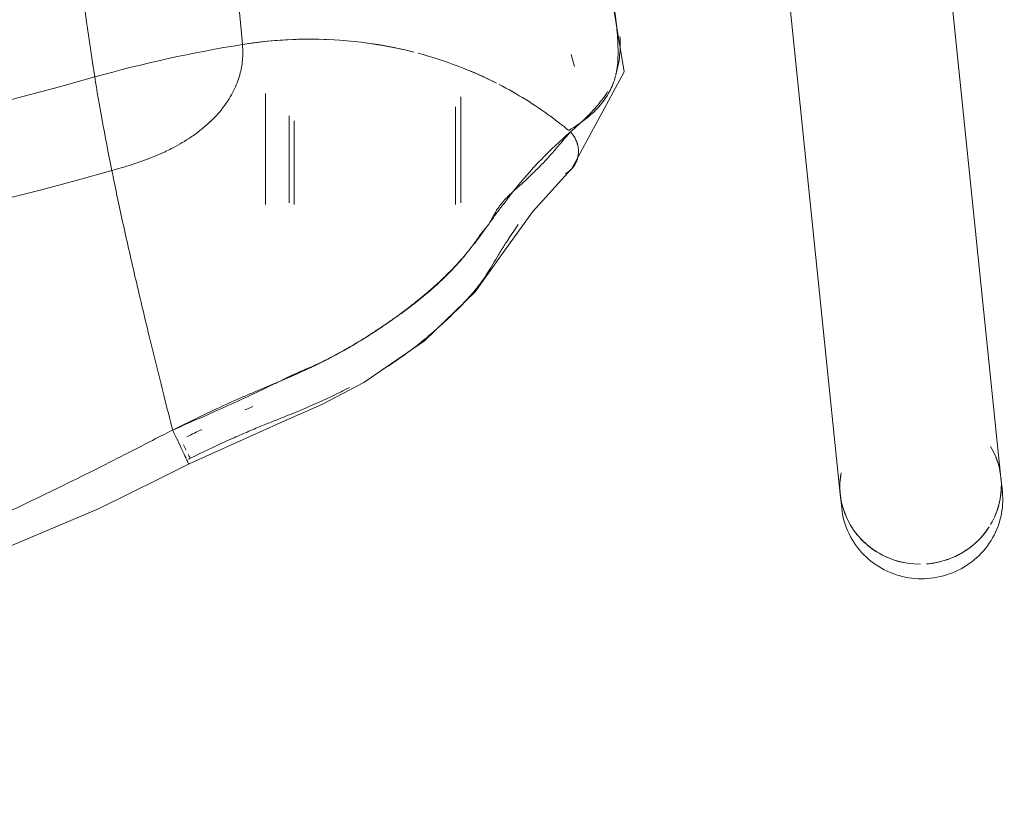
# Model space of a CAD drawing. Header units: metres. Extents: x 1.7 to 42.3, y -72.9 to -47.6.
# Tile 18 of 216: x 7.872 to 7.998, y -70.523 to -70.421. Entities that reach past the tile are written whole.
import ezdxf

# ---------------------------------------------------------------- set-up
doc = ezdxf.new("R2010")
doc.units = ezdxf.units.M
doc.layers.add('I-FURN', color=7, linetype='Continuous', lineweight=18)

# ---------------------------------------------------------------- blocks, each defined once
blk = doc.blocks.new('FDE_CJU03_ConjuntoUsoMúltiplo_1mesa4cadeiras - CJU03_ConjuntoUsoMúltiplo_01mesa04cadeiras-5394098-2PAV - FRIGORÍFICA')
at = {"layer": 'I-FURN', "color": 253, "true_color": 0xaaaaaa}
for p, q in [((0.5519297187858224, 0.5628880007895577), (0.4584929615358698, 0.5532781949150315)), ((0.5536994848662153, 0.5630700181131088), (0.5519297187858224, 0.5628880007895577)), ((0.4606107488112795, 0.5326868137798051), (0.5540475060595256, 0.5422966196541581)), ((0.5540475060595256, 0.5422966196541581), (0.5558172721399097, 0.5424786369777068)), ((0.4992498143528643, 0.5082298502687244), (0.4977092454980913, 0.5078091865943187)), ((0.5167148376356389, 0.4936494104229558), (0.5031451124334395, 0.4936494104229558)), ((0.5169227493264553, 0.492999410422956), (0.5044095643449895, 0.492999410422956)), ((0.5061894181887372, 0.4722994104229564), (0.5169227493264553, 0.4722994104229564)), ((0.5055838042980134, 0.4716494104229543), (0.5167148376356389, 0.4716494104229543)), ((0.5027023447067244, 0.4686494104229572), (0.5169227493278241, 0.4686494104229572))]:
    blk.add_line(p, q, dxfattribs=at)
at = {"layer": 'I-FURN', "color": 253, "true_color": 0xaaaaaa, "flags": 128}
for points in [[(0.5568180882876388, 0.5426337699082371), (0.5572161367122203, 0.5427251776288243), (0.5576100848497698, 0.5428329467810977), (0.5579992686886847, 0.5429568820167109), (0.5583830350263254, 0.5430967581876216), (0.5587607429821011, 0.5432523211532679), (0.5591317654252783, 0.5434232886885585), (0.5594954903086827, 0.5436093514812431), (0.5598513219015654, 0.5438101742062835), (0.5601986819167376, 0.5440253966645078), (0.5605370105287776, 0.5442546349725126), (0.5608657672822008, 0.5444974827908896), (0.5611844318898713, 0.5447535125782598), (0.5614925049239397, 0.5450222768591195), (0.5617895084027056, 0.5453033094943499), (0.562074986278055, 0.5455961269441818), (0.5623485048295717, 0.5459002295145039), (0.562609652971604, 0.54621510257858), (0.5628580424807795, 0.5465402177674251), (0.5630933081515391, 0.5468750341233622), (0.5633151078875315, 0.5472189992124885), (0.563523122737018, 0.5475715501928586), (0.5637170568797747, 0.5479321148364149), (0.563896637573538, 0.5483001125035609), (0.5640616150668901, 0.5486749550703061), (0.5642117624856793, 0.5490560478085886), (0.5643468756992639, 0.5494427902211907), (0.5644667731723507, 0.5498345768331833), (0.5645712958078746, 0.5502307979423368), (0.5646603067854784, 0.5506308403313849), (0.5647336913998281, 0.5510340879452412), (0.5647913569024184, 0.5514399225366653), (0.5648332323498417, 0.5518477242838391), (0.5648592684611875, 0.5522568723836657), (0.5648694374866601, 0.5526667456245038), (0.5648637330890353, 0.5530767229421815), (0.5648421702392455, 0.5534861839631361), (0.5648047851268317, 0.5538945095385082), (0.5647516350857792, 0.5543010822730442), (0.5646827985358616, 0.5547052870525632), (0.5645983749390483, 0.555106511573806), (0.5644984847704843, 0.5555041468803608), (0.564383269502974, 0.5558975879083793), (0.5642528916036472, 0.5562862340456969), (0.564107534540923, 0.5566694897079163), (0.5639474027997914, 0.5570467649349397), (0.5637727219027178, 0.5574174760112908), (0.5635837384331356, 0.5577810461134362), (0.5633807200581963, 0.5581369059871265), (0.5631639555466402, 0.5584844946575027), (0.5629337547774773, 0.55882326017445), (0.5626904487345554, 0.5591526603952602), (0.5624343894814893, 0.5594721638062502), (0.5621659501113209, 0.5597812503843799), (0.5618855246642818, 0.560079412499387), (0.5615935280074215, 0.5603661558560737), (0.5612903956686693, 0.5606410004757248), (0.5609765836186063, 0.560903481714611), (0.5606525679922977, 0.5611531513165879), (0.5603188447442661, 0.5613895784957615), (0.5599759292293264, 0.561612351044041), (0.559624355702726, 0.5618210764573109), (0.5592646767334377, 0.5620153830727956), (0.5588974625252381, 0.5621949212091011), (0.5585233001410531, 0.5623593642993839), (0.5581427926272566, 0.5625084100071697), (0.5577565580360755, 0.5626417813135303), (0.5573652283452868, 0.562759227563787), (0.5569694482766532, 0.5628605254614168), (0.5565698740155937, 0.5629454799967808), (0.5561671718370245, 0.5630139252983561), (0.5557620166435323, 0.5630657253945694), (0.5553550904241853, 0.5631007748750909), (0.5549470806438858, 0.5631189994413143), (0.5545386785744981, 0.5631203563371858), (0.5541305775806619, 0.5631048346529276), (0.5537234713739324, 0.5630724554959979), (0.553699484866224, 0.5630700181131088)], [(0.5558172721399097, 0.5424786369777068), (0.5562225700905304, 0.5425288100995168), (0.556625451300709, 0.5425956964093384), (0.5568180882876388, 0.5426337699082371)], [(0.5123988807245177, 0.5078289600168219), (0.499937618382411, 0.5145913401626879), (0.4880720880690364, 0.5126290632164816), (0.4735411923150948, 0.5023865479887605)], [(0.5501830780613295, 0.4587779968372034), (0.5447060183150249, 0.4708820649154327), (0.5425318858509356, 0.4758555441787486), (0.5397378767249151, 0.4812350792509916), (0.5343892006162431, 0.4890160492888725), (0.5281049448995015, 0.4954883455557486), (0.5225933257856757, 0.4994328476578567), (0.5178416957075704, 0.5028922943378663), (0.512412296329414, 0.5078093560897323)], [(0.5495407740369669, 0.458750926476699), (0.5494860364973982, 0.4588648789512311), (0.5494313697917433, 0.4589788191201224)], [(0.5501514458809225, 0.1394976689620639), (0.5685995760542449, 0.1793842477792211), (0.5861136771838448, 0.2311466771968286), (0.5944691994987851, 0.2774886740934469), (0.5947882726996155, 0.3170249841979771), (0.5888695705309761, 0.3558737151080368), (0.5761925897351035, 0.3992133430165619), (0.5558580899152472, 0.447326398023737), (0.5520269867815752, 0.4550719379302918), (0.5501821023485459, 0.4587774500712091)]]:
    blk.add_lwpolyline(points, dxfattribs=at)
at = {"layer": 'I-FURN', "color": 253, "true_color": 0xaaaaaa}
for centre, major_axis, ratio, start_param, end_param in [((0.5529886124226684, 0.5525923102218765), (-0.001058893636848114, 0.0102956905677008), 0.9671628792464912, 5.710823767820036, 6.59301281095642), ((0.5529886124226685, 0.5525923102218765), (-0.001058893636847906, 0.01029569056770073), 0.9671628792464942, 5.660441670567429, 6.283185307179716), ((0.5529886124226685, 0.5525923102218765), (-0.001058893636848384, 0.01029569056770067), 0.9671628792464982, 0.1549502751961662, 0.4244539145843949), ((0.5529886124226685, 0.5525923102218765), (-0.001058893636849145, 0.0102956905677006), 0.9671628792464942, 4.703861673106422, 5.629301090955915), ((0.5529886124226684, 0.5525923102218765), (-0.001058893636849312, 0.01029569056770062), 0.9671628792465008, 4.811620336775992, 5.597018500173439), ((0.5529886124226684, 0.5525923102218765), (-0.001058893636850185, 0.01029569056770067), 0.9671628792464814, 4.684008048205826, 4.811620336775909), ((0.5529886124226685, 0.5525923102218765), (-0.001058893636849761, 0.01029569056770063), 0.9671628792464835, 3.311151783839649, 4.613244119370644), ((0.5529886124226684, 0.5525923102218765), (-0.001058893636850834, 0.01029569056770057), 0.9671628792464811, 3.698206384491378, 4.44836240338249), ((0.5529886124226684, 0.5525923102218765), (-0.001058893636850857, 0.01029569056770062), 0.9671628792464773, 2.88298649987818, 3.433883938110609), ((0.5529886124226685, 0.5525923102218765), (-0.001058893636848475, 0.01029569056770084), 0.9671628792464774, 2.866044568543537, 3.141592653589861), ((0.7607331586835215, 0.5126564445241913), (0.2962097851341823, 0.04753696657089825), 0.03366189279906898, 3.151895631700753, 3.604619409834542), ((0.656271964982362, 0.4924827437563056), (0, 0.165600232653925), 0.9781476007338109, 1.733416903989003, 1.850624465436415), ((0.5732527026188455, 0.4688749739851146), (0.07701531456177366, 0.02164812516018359), 0.0574232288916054, 4.211511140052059, 4.271856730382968), ((0.5732527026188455, 0.4688749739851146), (0.07701531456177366, 0.02164812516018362), 0.05742322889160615, 4.271856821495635, 4.332202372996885), ((0.5732527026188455, 0.4688749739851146), (0.07701531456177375, 0.02164812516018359), 0.05742322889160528, 4.151165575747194, 4.211511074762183), ((0.5732527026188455, 0.4688749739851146), (0.07701531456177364, 0.02164812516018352), 0.0574232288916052, 4.090819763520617, 4.151165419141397), ((0.5732527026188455, 0.4688749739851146), (0.07701531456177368, 0.02164812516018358), 0.05742322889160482, 3.970128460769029, 4.090819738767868), ((0.5732527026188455, 0.4688749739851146), (0.07701531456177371, 0.02164812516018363), 0.05742322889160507, 3.849437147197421, 3.970128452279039), ((0.5732527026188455, 0.4688749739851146), (0.0770153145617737, 0.02164812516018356), 0.05742322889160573, 3.789091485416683, 3.84943714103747), ((0.6051082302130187, 0.4793403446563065), (0.1174483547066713, 0.03301339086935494), 0.0574232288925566, 3.599380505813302, 3.789091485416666), ((0.002713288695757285, 0.2991494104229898), (0, 0.5423486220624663), 0.9781476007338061, 4.432560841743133, 4.99221711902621), ((0.7576004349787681, 0.5268967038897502), (0.288807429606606, 0.08118046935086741), 0.05742322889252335, 3.146656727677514, 3.59938050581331), ((-0.001798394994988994, 0.2991494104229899), (0, 0.5343997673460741), 0.978147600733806, 4.432560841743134, 4.99221711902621), ((-0.02978330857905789, 0.2991494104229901), (0, 0.5303726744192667), 0.9781476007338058, 4.432560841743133, 4.992217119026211)]:
    blk.add_ellipse(centre, major_axis=major_axis, ratio=ratio, start_param=start_param, end_param=end_param, dxfattribs=at)
for points, knots in [([(0.5003642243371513, 0.5135276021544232), (0.5000531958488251, 0.5136036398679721), (0.4993412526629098, 0.5137336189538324), (0.4976354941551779, 0.5138453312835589), (0.495213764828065, 0.5137603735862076), (0.4929182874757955, 0.5135171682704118), (0.4913450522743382, 0.513298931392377), (0.4905115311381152, 0.513174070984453), (0.489923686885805, 0.5130725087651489), (0.4893476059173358, 0.5129474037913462), (0.4883836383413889, 0.5126837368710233), (0.487335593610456, 0.5122851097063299), (0.4863034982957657, 0.5118210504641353), (0.4855332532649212, 0.5114496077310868), (0.4848930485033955, 0.5111298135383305), (0.4843813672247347, 0.5108727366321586), (0.4840002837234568, 0.5106834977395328), (0.4836138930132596, 0.5104890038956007), (0.4830843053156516, 0.5102104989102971), (0.4821369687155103, 0.5096865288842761), (0.4807778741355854, 0.5088581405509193), (0.4793213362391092, 0.5078584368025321), (0.4785326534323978, 0.5072614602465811), (0.4781988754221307, 0.5069988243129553)], [0.1694278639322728, 0.1694278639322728, 0.1694278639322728, 0.1694278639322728, 0.1875, 0.2083333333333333, 0.25, 0.2916666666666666, 0.3125, 0.3333333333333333, 0.34375, 0.3541666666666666, 0.375, 0.4166666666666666, 0.4375, 0.4583333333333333, 0.4791666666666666, 0.4895833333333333, 0.5, 0.5104166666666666, 0.5208333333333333, 0.5416666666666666, 0.5833333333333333, 0.625, 0.6639745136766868, 0.6639745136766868, 0.6639745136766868, 0.6639745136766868]), ([(0.4954039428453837, 0.5140529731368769), (0.4954651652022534, 0.5140566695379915), (0.4964331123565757, 0.5141102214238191), (0.4977877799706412, 0.5140685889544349), (0.4993171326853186, 0.5137987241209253), (0.5000064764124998, 0.5136016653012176), (0.5003375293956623, 0.513488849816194)], [0.7471943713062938, 0.7471943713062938, 0.7471943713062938, 0.7471943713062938, 0.75, 0.7916666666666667, 0.8125, 0.8333333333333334, 0.8333333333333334, 0.8333333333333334, 0.8333333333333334]), ([(0.5074495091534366, 0.5074928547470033), (0.5069102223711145, 0.5083765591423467), (0.5058591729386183, 0.5099089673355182), (0.5042372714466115, 0.511604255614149), (0.5027798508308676, 0.5125951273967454), (0.5015101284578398, 0.513170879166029), (0.5008571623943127, 0.5133985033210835), (0.500505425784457, 0.5134916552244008)], [0, 0, 0, 0, 0.04166666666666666, 0.08333333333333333, 0.125, 0.1458333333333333, 0.1666666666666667, 0.1666666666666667, 0.1666666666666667, 0.1666666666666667]), ([(0.5024599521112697, 0.5124815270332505), (0.502974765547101, 0.5121643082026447), (0.5040584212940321, 0.5113777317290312), (0.5057278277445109, 0.5098214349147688), (0.5069674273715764, 0.5084579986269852), (0.5076302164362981, 0.507709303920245)], [0.8806832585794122, 0.8806832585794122, 0.8806832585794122, 0.8806832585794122, 0.9166666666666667, 0.9583333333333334, 1, 1, 1, 1]), ([(0.5076302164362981, 0.5077093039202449), (0.5081130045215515, 0.5081824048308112), (0.5090405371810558, 0.5086817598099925), (0.5103702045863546, 0.5087807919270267), (0.5113349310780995, 0.5085618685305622), (0.5121877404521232, 0.5080830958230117), (0.5127064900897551, 0.5075185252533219), (0.5129323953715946, 0.5071409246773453), (0.5129869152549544, 0.5070376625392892)], [0, 0, 0, 0, 0.25, 0.375, 0.5, 0.625, 0.75, 0.7951392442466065, 0.7951392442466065, 0.7951392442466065, 0.7951392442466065]), ([(0.5129899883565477, 0.5070385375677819), (0.5129360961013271, 0.5071400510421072), (0.5125438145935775, 0.5077908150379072), (0.5116597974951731, 0.508489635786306), (0.5103717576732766, 0.5087783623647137), (0.5097051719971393, 0.5087270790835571), (0.5093801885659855, 0.5086550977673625)], [0.2054612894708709, 0.2054612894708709, 0.2054612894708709, 0.2054612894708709, 0.25, 0.5, 0.625, 0.75, 0.75, 0.75, 0.75]), ([(0.5197181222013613, 0.4970314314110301), (0.5196815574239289, 0.4970611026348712), (0.5196066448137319, 0.4971205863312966), (0.5194574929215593, 0.4972297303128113), (0.5192685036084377, 0.4973548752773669), (0.519038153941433, 0.4974912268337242), (0.5187249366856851, 0.4976627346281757), (0.5183203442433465, 0.4978715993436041), (0.5176360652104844, 0.4982492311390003), (0.5168811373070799, 0.4987747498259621), (0.5160192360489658, 0.4995666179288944), (0.5153039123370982, 0.5003288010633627), (0.5145206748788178, 0.5012066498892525), (0.5134026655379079, 0.5024203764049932), (0.511856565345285, 0.5040117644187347), (0.5097900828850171, 0.5058742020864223), (0.508334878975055, 0.5070809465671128), (0.5076302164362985, 0.507709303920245)], [0.7142857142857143, 0.7142857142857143, 0.7142857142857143, 0.7142857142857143, 0.71875, 0.7232142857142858, 0.7321428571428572, 0.7410714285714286, 0.75, 0.7678571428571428, 0.7857142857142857, 0.8214285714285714, 0.8392857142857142, 0.8571428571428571, 0.875, 0.8928571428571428, 0.9285714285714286, 0.9642857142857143, 1, 1, 1, 1]), ([(0.5076302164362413, 0.5077093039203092), (0.5087671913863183, 0.5064249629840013), (0.5102476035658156, 0.5048027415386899), (0.5122759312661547, 0.5029059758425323), (0.5136967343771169, 0.5016436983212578), (0.5146984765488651, 0.5008214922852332), (0.5152933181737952, 0.500347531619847)], [0, 0, 0, 0, 0.07142857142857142, 0.08928571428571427, 0.1071428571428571, 0.1428571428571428, 0.1428571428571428, 0.1428571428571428, 0.1428571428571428]), ([(0.5381123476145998, 0.4835181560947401), (0.5380271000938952, 0.4836628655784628), (0.5377945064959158, 0.4840524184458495), (0.5374646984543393, 0.4845814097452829), (0.5370763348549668, 0.4851728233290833), (0.5367207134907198, 0.4856951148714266), (0.5363386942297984, 0.4862383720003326), (0.5358679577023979, 0.4868907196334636), (0.5353172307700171, 0.4876255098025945), (0.5347188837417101, 0.4883893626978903), (0.5339798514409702, 0.4892957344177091), (0.5331267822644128, 0.4902889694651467), (0.5319738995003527, 0.4915701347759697), (0.5305453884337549, 0.4930695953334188), (0.529143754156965, 0.4944190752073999), (0.527807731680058, 0.4955736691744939), (0.5266330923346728, 0.4964728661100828), (0.5257363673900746, 0.4970748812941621), (0.5245849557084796, 0.4977794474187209), (0.5235922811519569, 0.4983599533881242), (0.5227885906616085, 0.4988407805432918), (0.5221708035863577, 0.4992233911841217), (0.5215962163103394, 0.4995926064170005), (0.5209430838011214, 0.5000210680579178), (0.5202864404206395, 0.5004661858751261), (0.5197661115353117, 0.500825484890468), (0.5195016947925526, 0.5010095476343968)], [0.2397762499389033, 0.2397762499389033, 0.2397762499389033, 0.2397762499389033, 0.25, 0.2678571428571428, 0.2767857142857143, 0.2857142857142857, 0.2946428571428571, 0.3035714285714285, 0.3214285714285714, 0.3392857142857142, 0.3571428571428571, 0.3928571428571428, 0.4285714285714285, 0.4642857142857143, 0.5, 0.5357142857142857, 0.5714285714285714, 0.6071428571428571, 0.6428571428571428, 0.6785714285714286, 0.6964285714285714, 0.7142857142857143, 0.7321428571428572, 0.75, 0.7857142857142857, 0.8164658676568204, 0.8164658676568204, 0.8164658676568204, 0.8164658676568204]), ([(0.5152933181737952, 0.500347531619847), (0.5155907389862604, 0.5001105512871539), (0.5161490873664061, 0.4996736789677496), (0.5170694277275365, 0.4989713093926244), (0.5179592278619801, 0.4983102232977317), (0.5186885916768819, 0.4977770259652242), (0.5192593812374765, 0.4973630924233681), (0.5197325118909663, 0.49702103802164), (0.5201159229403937, 0.4967434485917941), (0.5204298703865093, 0.496515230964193), (0.5207285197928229, 0.4962972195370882), (0.5212829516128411, 0.4958872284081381), (0.522299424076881, 0.4951223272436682), (0.5239050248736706, 0.4938012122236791), (0.5254757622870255, 0.49231887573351), (0.5272174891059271, 0.4905287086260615), (0.528911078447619, 0.4885550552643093), (0.5304081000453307, 0.4866348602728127), (0.5313879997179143, 0.4853087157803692), (0.53226225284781, 0.4840699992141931), (0.5333544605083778, 0.4824542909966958), (0.5345302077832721, 0.4805963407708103), (0.5355400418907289, 0.4788523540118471), (0.5362472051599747, 0.4775486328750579), (0.5367576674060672, 0.4765658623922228), (0.5371406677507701, 0.475800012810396), (0.5374617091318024, 0.4751436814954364), (0.5377020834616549, 0.4746441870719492), (0.5380766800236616, 0.4738498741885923), (0.5384706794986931, 0.4729969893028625), (0.5389987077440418, 0.471817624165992), (0.5394502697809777, 0.4707696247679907), (0.5396847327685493, 0.4702169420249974)], [0.1428571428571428, 0.1428571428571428, 0.1428571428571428, 0.1428571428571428, 0.1607142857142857, 0.1785714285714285, 0.2142857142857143, 0.25, 0.2678571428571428, 0.2857142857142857, 0.3035714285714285, 0.3214285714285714, 0.3571428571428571, 0.3928571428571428, 0.4285714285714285, 0.4642857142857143, 0.4821428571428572, 0.5, 0.5357142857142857, 0.5535714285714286, 0.5714285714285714, 0.5892857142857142, 0.6071428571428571, 0.6428571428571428, 0.6785714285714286, 0.6964285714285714, 0.7142857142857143, 0.7321428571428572, 0.75, 0.7857142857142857, 0.8035714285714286, 0.8214285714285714, 0.8392857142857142, 0.8571428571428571, 0.8571428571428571, 0.8571428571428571, 0.8571428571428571]), ([(0.5313703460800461, 0.4853232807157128), (0.5310744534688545, 0.4857446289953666), (0.5304421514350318, 0.4866296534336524), (0.5289607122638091, 0.4885791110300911), (0.5268532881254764, 0.4910443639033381), (0.5243174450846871, 0.4934991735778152), (0.5222889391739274, 0.4951360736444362), (0.5212318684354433, 0.4958709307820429), (0.5208113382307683, 0.4961461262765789), (0.5205602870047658, 0.4963306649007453), (0.5203964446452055, 0.496463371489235), (0.520236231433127, 0.4965980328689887), (0.5200952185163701, 0.4967173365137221), (0.5199547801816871, 0.4968356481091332), (0.5198260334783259, 0.4969425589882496), (0.5197546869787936, 0.4970017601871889), (0.5197181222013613, 0.4970314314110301)], [0.4285714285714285, 0.4285714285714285, 0.4285714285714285, 0.4285714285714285, 0.4464285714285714, 0.4642857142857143, 0.5, 0.5357142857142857, 0.5714285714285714, 0.6071428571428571, 0.6428571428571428, 0.6607142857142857, 0.6785714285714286, 0.6875, 0.6964285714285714, 0.7053571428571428, 0.7098214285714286, 0.7142857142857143, 0.7142857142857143, 0.7142857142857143, 0.7142857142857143]), ([(0.5458271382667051, 0.4567348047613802), (0.545239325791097, 0.4580558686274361), (0.5440951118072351, 0.4606668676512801), (0.5424741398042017, 0.4643063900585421), (0.5412258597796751, 0.4670061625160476), (0.5403146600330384, 0.4689198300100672), (0.5396686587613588, 0.4702505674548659), (0.5391187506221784, 0.4713794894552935), (0.5385560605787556, 0.4725667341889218), (0.5380647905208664, 0.4736801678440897), (0.5376394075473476, 0.4747000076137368), (0.5371936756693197, 0.4756834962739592), (0.5367505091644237, 0.4765857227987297), (0.5362195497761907, 0.4775906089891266), (0.5354784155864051, 0.4789258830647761), (0.5344450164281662, 0.4806706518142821), (0.5332679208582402, 0.4825260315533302), (0.5322175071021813, 0.4841015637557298), (0.5316662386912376, 0.484901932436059), (0.5313703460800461, 0.4853232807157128)], [0, 0, 0, 0, 0.03571428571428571, 0.07142857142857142, 0.1071428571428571, 0.125, 0.1428571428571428, 0.1607142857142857, 0.1785714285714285, 0.2142857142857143, 0.25, 0.2678571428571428, 0.2857142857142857, 0.3035714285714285, 0.3214285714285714, 0.3571428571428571, 0.3928571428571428, 0.4107142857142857, 0.4285714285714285, 0.4285714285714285, 0.4285714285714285, 0.4285714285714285]), ([(0.5494313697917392, 0.4589788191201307), (0.5486736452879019, 0.4605336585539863), (0.5476422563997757, 0.4627066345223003), (0.5464607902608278, 0.4653474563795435), (0.5458085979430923, 0.4668765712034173), (0.5453211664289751, 0.468062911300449), (0.5448855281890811, 0.4691463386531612), (0.5441875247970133, 0.4709098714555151), (0.5431905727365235, 0.4733636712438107), (0.5421025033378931, 0.4758341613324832), (0.5411531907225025, 0.4778551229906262), (0.5405965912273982, 0.4789643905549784), (0.540367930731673, 0.4794099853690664)], [0, 0, 0, 0, 0.03571428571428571, 0.05357142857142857, 0.07142857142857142, 0.08035714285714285, 0.08928571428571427, 0.1071428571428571, 0.125, 0.1428571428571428, 0.1607142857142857, 0.1746299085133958, 0.1746299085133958, 0.1746299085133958, 0.1746299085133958]), ([(0.4964276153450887, 0.4656712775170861), (0.4958937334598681, 0.468997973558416), (0.4956398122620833, 0.4726140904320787), (0.4957757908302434, 0.4763358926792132), (0.495779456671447, 0.4764295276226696)], [0, 0, 0, 0, 0.25, 0.2564473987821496, 0.2564473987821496, 0.2564473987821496, 0.2564473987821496]), ([(0.5396847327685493, 0.4702169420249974), (0.5399191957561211, 0.469664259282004), (0.5404054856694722, 0.4685015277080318), (0.5410029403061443, 0.4670727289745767), (0.5416010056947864, 0.4656749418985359), (0.5425226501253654, 0.4635870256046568), (0.5438607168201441, 0.4607016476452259), (0.5451384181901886, 0.4581014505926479), (0.5458271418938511, 0.4567348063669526)], [0.8571428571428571, 0.8571428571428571, 0.8571428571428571, 0.8571428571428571, 0.875, 0.8928571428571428, 0.9107142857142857, 0.9285714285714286, 0.9642857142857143, 1, 1, 1, 1]), ([(0.5432398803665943, 0.4659889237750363), (0.5432037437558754, 0.4660725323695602), (0.5430558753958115, 0.4664155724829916), (0.542911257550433, 0.4667548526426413), (0.5428034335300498, 0.4670091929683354)], [0.0726007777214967, 0.0726007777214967, 0.0726007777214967, 0.0726007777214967, 0.07500000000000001, 0.08247070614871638, 0.08247070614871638, 0.08247070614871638, 0.08247070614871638]), ([(0.508311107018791, 0.4590508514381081), (0.5079950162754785, 0.4595195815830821), (0.5073405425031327, 0.4604099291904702), (0.5059701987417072, 0.4619818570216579), (0.5049025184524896, 0.4629078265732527), (0.5041925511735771, 0.4634211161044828)], [-0.6666666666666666, -0.6666666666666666, -0.6666666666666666, -0.6666666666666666, -0.6111111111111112, -0.5555555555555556, -0.4444444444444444, -0.4444444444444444, -0.4444444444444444, -0.4444444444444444]), ([(0.5100591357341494, 0.455977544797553), (0.5099279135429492, 0.4562498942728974), (0.5095861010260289, 0.4569327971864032), (0.5090097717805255, 0.4579697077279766), (0.5085481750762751, 0.4586993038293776), (0.508311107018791, 0.4590508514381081)], [-0.777704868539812, -0.777704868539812, -0.777704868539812, -0.777704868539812, -0.75, -0.7083333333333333, -0.6666666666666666, -0.6666666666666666, -0.6666666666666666, -0.6666666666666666]), ([(0.550181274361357, 0.458777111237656), (0.5501789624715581, 0.4587801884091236), (0.5500459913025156, 0.4587264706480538), (0.5493890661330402, 0.4584271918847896), (0.5481528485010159, 0.4578502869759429), (0.5467129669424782, 0.4571620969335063), (0.5458271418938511, 0.4567348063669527)], [0.3272763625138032, 0.3272763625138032, 0.3272763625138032, 0.3272763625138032, 0.5, 0.625, 0.75, 1, 1, 1, 1]), ([(0.5114727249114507, 0.4525351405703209), (0.5114161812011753, 0.4526971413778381), (0.5111880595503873, 0.4533377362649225), (0.5107891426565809, 0.4543619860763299), (0.5103836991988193, 0.4552931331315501), (0.5101259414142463, 0.4558388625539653), (0.510060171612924, 0.4559753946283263)], [-0.8888888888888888, -0.8888888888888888, -0.8888888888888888, -0.8888888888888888, -0.875, -0.8333333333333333, -0.7916666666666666, -0.7777777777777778, -0.7777777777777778, -0.7777777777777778, -0.7777777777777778]), ([(0.5618188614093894, 0.4235783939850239), (0.5604417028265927, 0.4267145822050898), (0.5574957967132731, 0.433234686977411), (0.5535802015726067, 0.4413880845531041), (0.5506948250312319, 0.4471779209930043), (0.5487244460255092, 0.4510579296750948), (0.547081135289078, 0.4542638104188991), (0.54623989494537, 0.4559157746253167), (0.5458271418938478, 0.4567348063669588)], [-0.1111111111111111, -0.1111111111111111, -0.1111111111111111, -0.1111111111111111, -0.08333333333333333, -0.05555555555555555, -0.04166666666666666, -0.02777777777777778, -0.01388888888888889, 0, 0, 0, 0]), ([(0.5125755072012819, 0.448940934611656), (0.5124763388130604, 0.4492937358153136), (0.5122489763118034, 0.4501112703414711), (0.5118639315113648, 0.451381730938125), (0.5115864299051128, 0.4522092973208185), (0.5114736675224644, 0.452532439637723)], [-1, -1, -1, -1, -0.9583333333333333, -0.9166666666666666, -0.8889660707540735, -0.8889660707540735, -0.8889660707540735, -0.8889660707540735])]:
    blk.add_open_spline(points, degree=3, knots=knots, dxfattribs=at)
for points in [[(0.5093801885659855, 0.5086550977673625), (0.5087302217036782, 0.5085111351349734), (0.5081134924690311, 0.5081818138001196), (0.5076302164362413, 0.5077093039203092)], [(0.5056686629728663, 0.5052195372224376), (0.5062413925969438, 0.5059981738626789), (0.5068354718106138, 0.5067567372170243), (0.5074495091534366, 0.5074928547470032)], [(0.5056683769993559, 0.505218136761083), (0.5041366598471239, 0.5031343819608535), (0.5027616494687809, 0.5009126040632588), (0.5015590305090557, 0.4985833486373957)], [(0.5013818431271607, 0.498236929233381), (0.4997689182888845, 0.4950535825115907), (0.4984765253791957, 0.4916740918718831), (0.4975441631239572, 0.488175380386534)], [(0.4995038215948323, 0.49407918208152), (0.5000253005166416, 0.4953871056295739), (0.5006005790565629, 0.4966755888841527), (0.5012285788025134, 0.4979368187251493)], [(0.4974090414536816, 0.4876576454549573), (0.4955942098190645, 0.4805547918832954), (0.4952544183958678, 0.4729816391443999), (0.4964276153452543, 0.4656712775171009)], [(0.4962412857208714, 0.4816764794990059), (0.4964930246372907, 0.4835108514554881), (0.4968415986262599, 0.4853520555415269), (0.4972922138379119, 0.4871823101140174)], [(0.4981748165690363, 0.4657028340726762), (0.4978462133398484, 0.4657240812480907), (0.4971631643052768, 0.4657347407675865), (0.4966250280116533, 0.4656894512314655), (0.4964276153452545, 0.4656712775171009)], [(0.5000672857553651, 0.4653969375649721), (0.4997450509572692, 0.4654807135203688), (0.4991347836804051, 0.4656072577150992), (0.4985034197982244, 0.4656815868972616), (0.4981748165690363, 0.4657028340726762)], [(0.5020876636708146, 0.4646655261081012), (0.5017442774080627, 0.4648264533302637), (0.5010681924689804, 0.465104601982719), (0.500389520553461, 0.4653131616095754), (0.5000672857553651, 0.4653969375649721)], [(0.5041925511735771, 0.4634211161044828), (0.5034825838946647, 0.4639344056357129), (0.5027744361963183, 0.4643436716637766), (0.5020876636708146, 0.4646655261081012)], [(0.546669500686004, 0.4585562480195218), (0.5463567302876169, 0.4592038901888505), (0.5460515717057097, 0.4598404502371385), (0.5457544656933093, 0.4604664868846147)], [(0.5483842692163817, 0.4584554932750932), (0.5481718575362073, 0.4583506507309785), (0.5479462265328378, 0.4582398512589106), (0.5477181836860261, 0.458128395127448)], [(0.5494313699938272, 0.4589788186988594), (0.5493057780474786, 0.4589147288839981), (0.5491504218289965, 0.4588364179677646), (0.548973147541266, 0.458747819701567)]]:
    blk.add_open_spline(points, degree=3, dxfattribs=at)
blk = doc.blocks.new('4 GRE - ESCOLA DE CINEMA E AUDIOVISUAL CINE REX R07_rvt-1-2PAV - FRIGORÍFICA')
at = {"layer": 'I-FURN', "color": 253, "lineweight": 18, "true_color": 0xaaaaaa, "rotation": 270.0000000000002}
blk.add_blockref('FDE_CJU03_ConjuntoUsoMúltiplo_1mesa4cadeiras - CJU03_ConjuntoUsoMúltiplo_01mesa04cadeiras-5394098-2PAV - FRIGORÍFICA', (7.434994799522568, -69.92822230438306), dxfattribs=at)

msp = doc.modelspace()

# ---------------------------------------------------------------- block references
at = {"lineweight": 5}
msp.add_blockref('4 GRE - ESCOLA DE CINEMA E AUDIOVISUAL CINE REX R07_rvt-1-2PAV - FRIGORÍFICA', (0, 0), dxfattribs=at)

doc.saveas('drawing.dxf')
